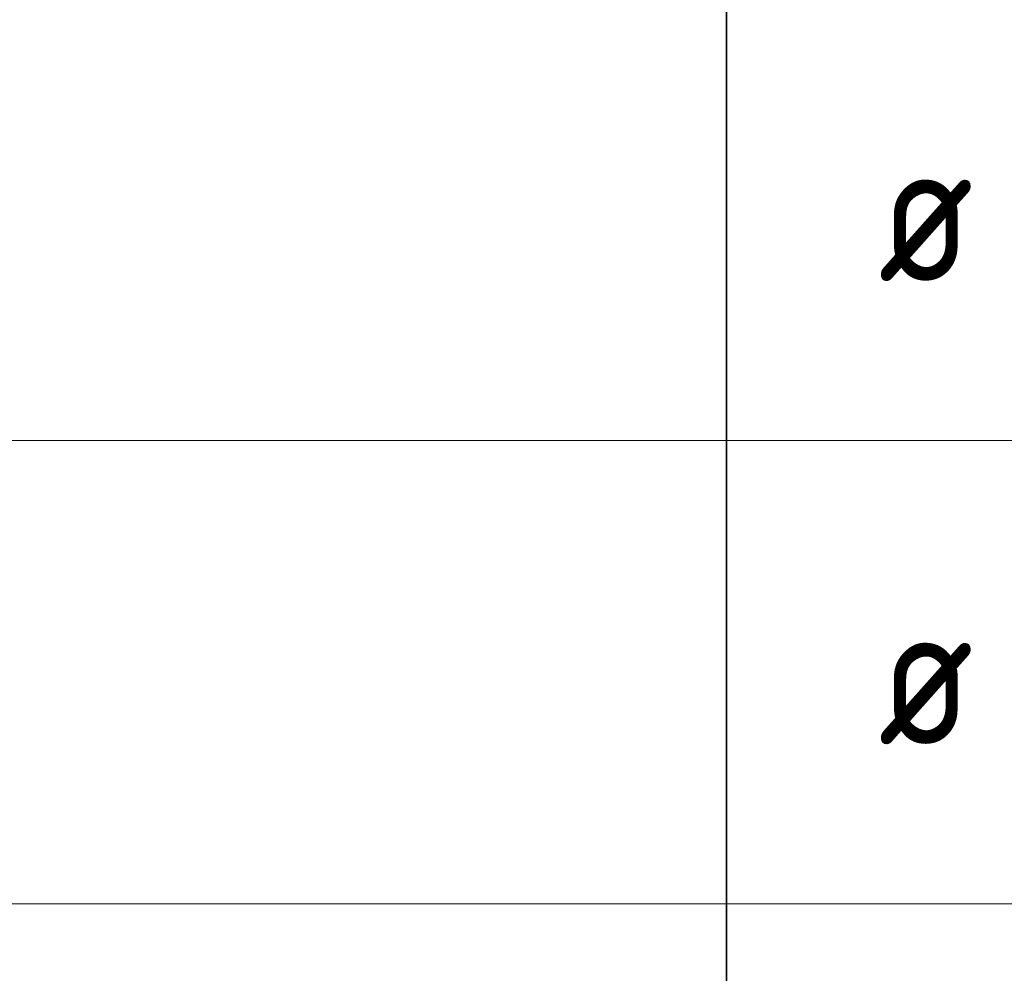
# Model space of a CAD drawing. Header units: metres. Extents: x -38 to 97, y -15 to 21.
# Tile 172 of 209: x 74.2 to 75.9, y 9.95 to 11.6. Entities that reach past the tile are written whole.
import ezdxf

# ---------------------------------------------------------------- set-up
doc = ezdxf.new("R2010")
doc.units = ezdxf.units.M
doc.styles.add('ISOCPEUR', font='txt')

msp = doc.modelspace()

# ---------------------------------------------------------------- linework, layer by layer
at = {"color": 7, "linetype": 'Continuous', "lineweight": 35, "transparency": 33554687}
for p, q in [((75.4198, 11.6717), (75.4198, 10.8717)), ((75.4198, 10.8717), (75.4198, 10.0717)), ((75.4198, 10.0717), (75.4198, 9.2717))]:
    msp.add_line(p, q, dxfattribs=at)
at = {"color": 7, "linetype": 'Continuous', "lineweight": 13, "transparency": 33554687}
for p, q in [((86.4198, 10.8717), (67.9198, 10.8717)), ((86.4198, 10.0717), (67.9198, 10.0717))]:
    msp.add_line(p, q, dxfattribs=at)

# ---------------------------------------------------------------- texts
at = {"color": 7, "linetype": 'Continuous', "lineweight": 35, "transparency": 33554687, "char_height": 0.25, "width": 0.327205, "attachment_point": 7, "style": 'ISOCPEUR'}
for insert in [(75.6817, 11.1467), (75.6817, 10.3467)]:
    msp.add_mtext('\\W0.82;ø', dxfattribs=dict(at, insert=insert))

doc.saveas('drawing.dxf')
